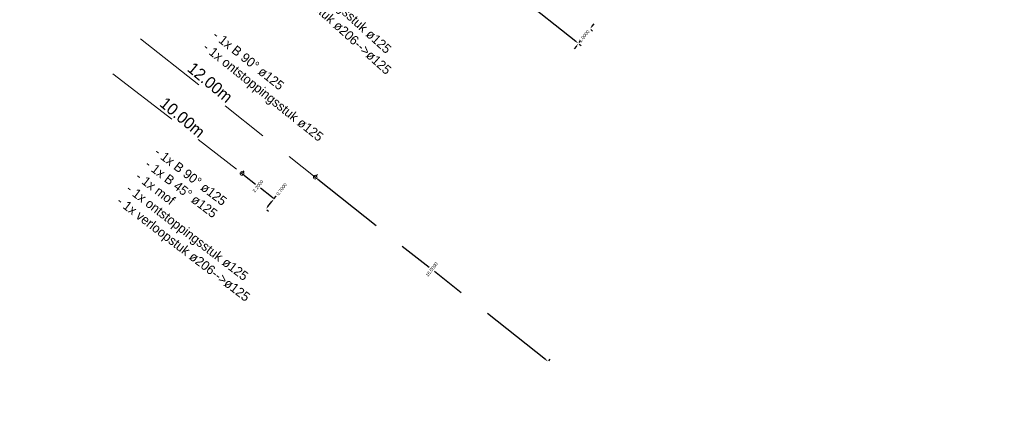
# Model space of a CAD drawing. Header units: inches. Extents: x 0 to 191500, y 0 to 342750.
# Tile 28 of 256: x 185303 to 185356, y 330103 to 330125. Entities that reach past the tile are written whole.
import ezdxf
from ezdxf import colors
from ezdxf.entities.mleader import LeaderData, LeaderLine
from ezdxf.math import Vec2, Vec3

# ---------------------------------------------------------------- set-up
doc = ezdxf.new("R2010")
doc.units = ezdxf.units.IN
doc.header["$MEASUREMENT"] = 0
doc.linetypes.add('RI-GWA_HUISAANSLUITING', pattern=[23, 4, -1.8, 2.6, -1.8, 4.6, -1.8, 4.6, -1.8])
doc.layers.get('DefPoints').update_dxf_attribs({"lineweight": 20})
for name, color, linetype, lineweight in [('ECW', 150, 'Continuous', 20), ('N-WE-RI-GWA-MAATVOERING-T25', 30, 'RI-GWA_HUISAANSLUITING', 20), ('N-WE-RI-GWA_HUISAANSLUITING', 30, 'RI-GWA_HUISAANSLUITING', 20), ('N-WE-RI-GWA_RIOOLPUT_ONTSTOPPINGSPUT-G', 30, 'Continuous', 20), ('Tekst algemeen', 7, 'Continuous', 20)]:
    doc.layers.add(name, color=color, linetype=linetype, lineweight=lineweight)
doc.dimstyles.get("Standard").update_dxf_attribs({"dimtxt": 0.18, "dimasz": 0.18, "dimexe": 0.18, "dimexo": 0.0625, "dimgap": 0.09, "dimtad": 0, "dimtih": 1, "dimtoh": 1, "dimdec": 4, "dimzin": 0, "dimdsep": 46, "dimtxsty": 'Standard', "dimcen": 0.09, "dimadec": 0, "dimazin": 0, "dimtfac": 1, "dimtdec": 4, "dimtofl": 0, "dimtmove": 0, "dimatfit": 3, "dimfxl": 1, "dimtolj": 1, "dimtzin": 0, "dimarcsym": 0})
picture_1 = doc.add_image_def('image1.ecw', size_in_pixel=(220000, 285000))

# ---------------------------------------------------------------- blocks, each defined once
blk = doc.blocks.new('*D5370')
at = {"layer": 'DefPoints', "color": 0, "transparency": 16777216}
for p in [(185316.285, 330114.998), (185316.285, 330114.998), (185315.85, 330114.45)]:
    blk.add_point(p, dxfattribs=at)
at = {"layer": 'N-WE-RI-GWA-MAATVOERING-T25', "color": 0, "lineweight": -2, "transparency": 16777216}
for p, q in [((185316.236, 330115.037), (185316.144, 330115.11)), ((185316.285, 330114.998), (185316.397, 330115.14)), ((185315.962, 330114.591), (185316.173, 330114.857)), ((185315.899, 330114.411), (185315.992, 330114.338))]:
    blk.add_line(p, q, dxfattribs=at)
at = {"layer": 'N-WE-RI-GWA-MAATVOERING-T25', "color": 0, "transparency": 16777216}
for points in [[(185315.939, 330114.609), (185315.986, 330114.572), (185315.85, 330114.45)], [(185316.15, 330114.876), (185316.197, 330114.839), (185316.285, 330114.998)]]:
    blk.add_solid(points, dxfattribs=at)
at = {"layer": 'N-WE-RI-GWA-MAATVOERING-T25', "color": 0, "transparency": 16777216, "insert": (185316.695, 330115.516), "char_height": 0.18, "attachment_point": 5, "rotation": 51.6279}
blk.add_mtext('\\A1;0.7000', dxfattribs=at)
blk = doc.blocks.new('*D5371')
at = {"layer": 'DefPoints', "color": 0, "transparency": 16777216}
for p in [(185314.562, 330116.366), (185316.283, 330114.996), (185316.287, 330115.001)]:
    blk.add_point(p, dxfattribs=at)
at = {"layer": 'N-WE-RI-GWA-MAATVOERING-T25', "color": 0, "lineweight": -2, "transparency": 16777216}
for p, q in [((185314.601, 330116.415), (185314.674, 330116.507)), ((185314.704, 330116.255), (185315.284, 330115.795)), ((185316.146, 330115.112), (185315.566, 330115.572)), ((185316.322, 330115.045), (185316.399, 330115.142))]:
    blk.add_line(p, q, dxfattribs=at)
at = {"layer": 'N-WE-RI-GWA-MAATVOERING-T25', "color": 0, "transparency": 16777216}
for points in [[(185314.685, 330116.231), (185314.722, 330116.278), (185314.562, 330116.366)], [(185316.128, 330115.089), (185316.165, 330115.136), (185316.287, 330115.001)]]:
    blk.add_solid(points, dxfattribs=at)
at = {"layer": 'N-WE-RI-GWA-MAATVOERING-T25', "color": 0, "transparency": 16777216, "insert": (185315.425, 330115.683), "char_height": 0.18, "attachment_point": 5, "rotation": 51.6279}
blk.add_mtext('\\A1;2.2000', dxfattribs=at)
blk = doc.blocks.new('*D5374')
at = {"layer": 'DefPoints', "color": 0, "transparency": 16777216}
for p in [(185333.3, 330124.15), (185332.679, 330123.366), (185332.681, 330123.365)]:
    blk.add_point(p, dxfattribs=at)
at = {"layer": 'N-WE-RI-GWA-MAATVOERING-T25', "color": 0, "lineweight": -2, "transparency": 16777216}
for p, q in [((185333.349, 330124.111), (185333.443, 330124.037)), ((185333.413, 330124.29), (185333.525, 330124.431)), ((185332.569, 330123.224), (185332.457, 330123.083)), ((185332.728, 330123.327), (185332.822, 330123.253))]:
    blk.add_line(p, q, dxfattribs=at)
at = {"layer": 'N-WE-RI-GWA-MAATVOERING-T25', "color": 0, "transparency": 16777216}
for points in [[(185333.39, 330124.308), (185333.437, 330124.271), (185333.302, 330124.149)], [(185332.546, 330123.242), (185332.593, 330123.205), (185332.681, 330123.365)]]:
    blk.add_solid(points, dxfattribs=at)
at = {"layer": 'N-WE-RI-GWA-MAATVOERING-T25', "color": 0, "transparency": 16777216, "insert": (185332.991, 330123.757), "char_height": 0.18, "attachment_point": 5, "rotation": 51.6279}
blk.add_mtext('\\A1;1.0000', dxfattribs=at)
blk = doc.blocks.new('*D5375')
at = {"layer": 'DefPoints', "color": 0, "transparency": 16777216}
for p in [(185325.076, 330129.386), (185325.076, 330129.386), (185332.681, 330123.365)]:
    blk.add_point(p, dxfattribs=at)
at = {"layer": 'N-WE-RI-GWA-MAATVOERING-T25', "color": 0, "lineweight": -2, "transparency": 16777216}
for p, q in [((185325.115, 330129.435), (185325.188, 330129.527)), ((185325.217, 330129.274), (185328.737, 330126.487)), ((185332.54, 330123.476), (185329.02, 330126.264)), ((185332.72, 330123.414), (185332.793, 330123.506))]:
    blk.add_line(p, q, dxfattribs=at)
at = {"layer": 'N-WE-RI-GWA-MAATVOERING-T25', "color": 0, "transparency": 16777216}
for points in [[(185325.199, 330129.251), (185325.236, 330129.298), (185325.076, 330129.386)], [(185332.521, 330123.453), (185332.558, 330123.5), (185332.681, 330123.365)]]:
    blk.add_solid(points, dxfattribs=at)
at = {"layer": 'N-WE-RI-GWA-MAATVOERING-T25', "color": 0, "transparency": 16777216, "insert": (185328.878, 330126.375), "char_height": 0.18, "attachment_point": 5, "rotation": 51.6279}
blk.add_mtext('\\A1;9.7000', dxfattribs=at)
blk = doc.blocks.new('*D5387')
at = {"layer": 'DefPoints', "color": 0, "transparency": 16777216}
for p in [(185318.509, 330116.167), (185331.053, 330106.234), (185331.053, 330106.234)]:
    blk.add_point(p, dxfattribs=at)
at = {"layer": 'N-WE-RI-GWA-MAATVOERING-T25', "color": 0, "lineweight": -2, "transparency": 16777216}
for p, q in [((185318.548, 330116.216), (185318.621, 330116.308)), ((185318.651, 330116.055), (185324.64, 330111.312)), ((185330.912, 330106.346), (185324.923, 330111.089)), ((185331.092, 330106.283), (185331.165, 330106.375))]:
    blk.add_line(p, q, dxfattribs=at)
at = {"layer": 'N-WE-RI-GWA-MAATVOERING-T25', "color": 0, "transparency": 16777216}
for points in [[(185318.632, 330116.031), (185318.669, 330116.078), (185318.509, 330116.167)], [(185330.894, 330106.323), (185330.931, 330106.37), (185331.053, 330106.234)]]:
    blk.add_solid(points, dxfattribs=at)
at = {"layer": 'N-WE-RI-GWA-MAATVOERING-T25', "color": 0, "transparency": 16777216, "insert": (185324.781, 330111.2), "char_height": 0.18, "attachment_point": 5, "rotation": 51.6279}
blk.add_mtext('\\A1;16.0000', dxfattribs=at)

msp = doc.modelspace()

# ---------------------------------------------------------------- linework, layer by layer
at = {"layer": 'N-WE-RI-GWA_HUISAANSLUITING'}
for p, q in [((185309.10151, 330123.61577), (185318.50947, 330116.16658)), ((185307.61168, 330121.73418), (185314.56247, 330116.36632))]:
    msp.add_line(p, q, dxfattribs=at)
at = {"layer": 'N-WE-RI-GWA_RIOOLPUT_ONTSTOPPINGSPUT-G'}
for p, q in [((185314.6526, 330116.40965), (185314.47235, 330116.32299)), ((185314.51915, 330116.45644), (185314.6058, 330116.27619)), ((185318.59959, 330116.20991), (185318.41934, 330116.12325)), ((185318.46614, 330116.25671), (185318.55279, 330116.07645))]:
    msp.add_line(p, q, dxfattribs=at)
for centre in [(185314.56247, 330116.36632), (185318.50947, 330116.16658)]:
    msp.add_circle(centre, 0.1, dxfattribs=at)

# ---------------------------------------------------------------- texts
at = {"layer": 'N-WE-RI-GWA-MAATVOERING-T25', "char_height": 0.63, "width": 9.3094, "attachment_point": 8, "rotation": 320.21181}
for s, insert in [('{\\fProxy 1|b0|i0|c0|p72;\\C7;12.00m }', (185312.64292, 330121.01747)), ('{\\fProxy 1|b0|i0|c0|p72;\\C7;10.00m }', (185311.15308, 330119.13588))]:
    msp.add_mtext(s, dxfattribs=dict(at, insert=insert))
at = {"layer": 'Tekst algemeen', "char_height": 0.5, "attachment_point": 1}
for s, insert, width, rotation in [('{\\fProxy 1|b0|i0|c0|p72;\\C2;- 1x B 90° \\fProxy 1|b0|i0|c0|p8;ø\\fProxy 1|b0|i0|c0|p72;125\\P- 1x B 45\\fProxy 1|b0|i0|c0|p8;° ø125\\fProxy 1|b0|i0|c0|p72;\\P\\fProxy 1|b0|i0|c0|p8;- 1x ontstoppingsstuk ø125\\P\\fProxy 1|b0|i0|c0|p72;- 1x verloopstuk \\fProxy 1|b0|i0|c0|p8;ø\\fProxy 1|b0|i0|c0|p72;206-->\\fProxy 1|b0|i0|c0|p8;ø\\fProxy 1|b0|i0|c0|p72;125}', (185317.8418, 330129.78587), 12.7414501, 317.693644), ('{\\fProxy 1|b0|i0|c0|p72;\\C2;- 1x B 90° \\fProxy 1|b0|i0|c0|p8;ø\\fProxy 1|b0|i0|c0|p72;125\\P\\fProxy 1|b0|i0|c0|p8;- 1x ontstoppingsstuk ø125}', (185313.25302, 330124.11359), 12.68818, 321.347231), ('{\\fProxy 1|b0|i0|c0|p72;\\C2;- 1x B 90° \\fProxy 1|b0|i0|c0|p8;ø\\fProxy 1|b0|i0|c0|p72;125\\P- 1x B 45\\fProxy 1|b0|i0|c0|p8;° ø125\\fProxy 1|b0|i0|c0|p72;\\P- 1x mof\\P\\fProxy 1|b0|i0|c0|p8;- 1x ontstoppingsstuk ø125\\P\\fProxy 1|b0|i0|c0|p72;- 1x verloopstuk \\fProxy 1|b0|i0|c0|p8;ø\\fProxy 1|b0|i0|c0|p72;206-->\\fProxy 1|b0|i0|c0|p8;ø\\fProxy 1|b0|i0|c0|p72;125}', (185310.10908, 330117.82462), 14.2654069, 322.541619)]:
    msp.add_mtext(s, dxfattribs=dict(at, insert=insert, width=width, rotation=rotation))

# ---------------------------------------------------------------- dimensions: what is measured, and where the dimension line sits
at = {"layer": 'N-WE-RI-GWA-MAATVOERING-T25'}
for base, p1, p2, angle, picture, middle in [((185325.07605, 330129.38618), (185332.68081, 330123.36475), (185325.07605, 330129.38618), 141.627912, '*D5375', (185328.87843, 330126.37547)), ((185332.68081, 330123.36475), (185333.3, 330124.15), (185332.67923, 330123.366), 51.627912, '*D5374', (185332.9912, 330123.75675)), ((185316.28726, 330115.00064), (185314.56247, 330116.36632), (185316.28347, 330114.99585), 141.627912, '*D5371', (185315.42487, 330115.68348)), ((185331.0534, 330106.23432), (185318.50947, 330116.16658), (185331.0534, 330106.23432), 141.627912, '*D5387', (185324.78143, 330111.20045)), ((185316.28493, 330114.99849), (185315.85, 330114.45), (185316.28532, 330114.99818), 51.627912, '*D5370', (185316.69463, 330115.51592))]:
    dim = msp.add_linear_dim(base=base, p1=p1, p2=p2, angle=angle, dimstyle='Standard', dxfattribs=at)
    dim.commit()
    dim.dimension.update_dxf_attribs({"geometry": picture, "text_midpoint": middle})

# ---------------------------------------------------------------- pictures from other files: only their frames are drawn
at = {"layer": 'ECW'}
image = msp.add_image(picture_1, insert=(180500, 328500), size_in_units=(11000, 14250), dxfattribs=at)
image.dxf.flags = 7

# ---------------------------------------------------------------- leaders
at = {"layer": 'Tekst algemeen'}
ml = msp.add_multileader_mtext('Standard', dxfattribs=at)
ml.set_content('Grindkoffer', color=256)
ml.set_leader_properties()
ml.build(insert=Vec2(0, 0))
ml.multileader.update_dxf_attribs({"text_right_attachment_type": 6, "dogleg_length": 0.2, "arrow_head_size": 5})
ctx = ml.context
ctx.base_point, ctx.char_height, ctx.arrow_head_size, ctx.landing_gap_size, ctx.plane_origin, ctx.plane_x_axis, ctx.plane_y_axis = Vec3(185789.34017, 332982.33236), 0.5, 5, 0.2, Vec3(185787.00548, 332984.05412), Vec3(0.99520618, 0.0977991), Vec3(-0.0977991, 0.99520618)
ctx.right_attachment = 6
notes = []
notes.append((ctx, [(0, (0, 0, 0), (0, 0), (1, 0), 1, [])]))
ctx.mtext.insert, ctx.mtext.text_direction, ctx.mtext.rotation, ctx.mtext.flow_direction = Vec3(185789.51476, 332982.60072), Vec3(0.99520618, 0.0977991), 0.09795567, 5
for ctx, leaders in notes:
    for number, flags, end, landing, length, lines in leaders:
        leader = LeaderData()
        leader.index, (leader.has_last_leader_line, leader.has_dogleg_vector, leader.attachment_direction) = number, flags
        leader.last_leader_point, leader.dogleg_vector, leader.dogleg_length = Vec3(end), Vec3(landing), length
        for number, points, colour, breaks in lines:
            line = LeaderLine()
            line.index, line.vertices, line.color, line.breaks = number, Vec3.list(points), colors.encode_raw_color(colour), breaks
            leader.lines.append(line)
        ctx.leaders.append(leader)

doc.saveas('drawing.dxf')
